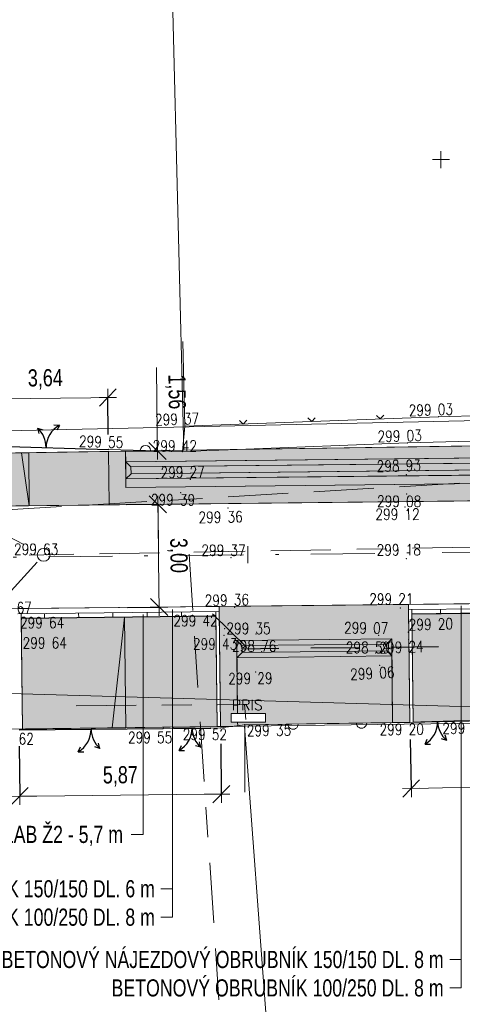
# Model space of a CAD drawing. Header units: metres. Extents: x -456831 to -456516, y -1111244 to -1111169.
# Tile 4 of 19: x -456787 to -456774, y -1111225 to -1111196. Entities that reach past the tile are written whole.
import ezdxf
from ezdxf.enums import TextEntityAlignment as Align

# ---------------------------------------------------------------- set-up
doc = ezdxf.new("R2010")
doc.units = ezdxf.units.M
doc.header["$MEASUREMENT"] = 0
for name, pattern in [('6.1622', [40, 3.5, -3, 7, -3, 3.5, 3.5, -3, 7, -3, 3.5]), ('6.2322', [40, 3.5, -3, 7, -4, 6, -3, 7, -3, 3.5]), ('6.6022', [39, 3.5, -3, 7, -6, -6, 7, -3, 3.5]), ('DGN Style 2', [9.312694, 5.587616, -3.725078]), ('DGN Style 4', [14.909623, 7.450155, -3.725078, 0.009313, -3.725078])]:
    doc.linetypes.add(name, pattern=pattern)
doc.layers.get('0').update_dxf_attribs({"lineweight": 13})
for name, color, linetype, lineweight in [('BARVY_KOMUNIKACE', 254, 'Continuous', 0), ('BARVY_KRAJNICE', 101, 'Continuous', 0), ('BARVY_NASYP', 71, 'Continuous', 0), ('BARVY_OPRAVA STERK', 191, 'Continuous', 0), ('BARVY_OPRAVA_DLAZBA', 51, 'Continuous', 0), ('BARVY_VSAK', 9, 'Continuous', 0), ('HRANICE', 7, 'Continuous', 13), ('Hranice parcel', 9, 'Continuous', 13), ('HRANICE_VSTUP', 4, 'Continuous', 30), ('HRANY NAVRH', 1, 'Continuous', 13), ('HRANY_ZELEN', 96, 'Continuous', 13), ('IS_CEZ_NN_NADZ', 1, 'Continuous', 0), ('IS_CEZ_NN_PODZ', 1, '6.6022', 0), ('IS_SMVAK_KANAL_SPL_TRASA', 32, '6.2322', 0), ('IS_SMVAK_VODA_TRASA', 5, '6.1622', 0), ('KOTY', 1, 'Continuous', 13), ('KRAJNICE', 1, 'Continuous', 13), ('ODV_ZLAB', 1, 'Continuous', 30), ('OSA', 1, 'DGN Style 4', 13), ('POPIS OBRUB', 1, 'Continuous', 13), ('POPIS ZLABU', 1, 'Continuous', 13), ('PRIPOJKY ZLABU', 1, 'DGN Style 2', 30), ('SIT', 5, 'Continuous', 13), ('SITE_ELEKTRIKA', 7, 'Continuous', 13), ('SITE_KANALIZACE', 7, 'Continuous', 13), ('SKLONOVNIK', 1, 'Continuous', 0), ('SKRYTE_BODY', 7, 'Continuous', 0), ('STANIČENÍ', 1, 'Continuous', 13), ('TEREN', 7, 'Continuous', 13), ('VSAKOVACI_RYHA_POTRUBI', 32, 'DGN Style 2', 30), ('VYSKY', 34, 'Continuous', 0)]:
    doc.layers.add(name, color=color, linetype=linetype, lineweight=lineweight)
doc.styles.add('ARIAL', font='arial.ttf')
doc.styles.add('ROMANS', font='romans.shx')
doc.styles.add('Style-Arial', font='arial.ttf')
doc.styles.add('Style-Times New Roman', font='times.ttf')
doc.dimstyles.new('1 500', dxfattribs={"dimtxt": 1, "dimasz": 1, "dimexe": 0, "dimexo": 1, "dimgap": 0.5, "dimtad": 1, "dimzin": 0, "dimtxsty": 'Style-Times New Roman', "dimblk": 'KONCOVA ZNACKA KOTY_1.0', "dimcen": 0, "dimazin": 3, "dimtfac": 1, "dimtdec": 0, "dimtofl": 0, "dimtmove": 0, "dimatfit": 1, "dimldrblk": 'KONCOVA ZNACKA KOTY_1.0', "dimfxl": 0, "dimtolj": 1, "dimtzin": 0, "dimarcsym": 0})

# ---------------------------------------------------------------- blocks, each defined once
blk = doc.blocks.new('SIT')
at = {"color": 0, "linetype": 'ByBlock', "lineweight": -2}
for p, q in [((-1, 0), (1, 0)), ((0, 1), (0, -1))]:
    blk.add_line(p, q, dxfattribs=at)
blk = doc.blocks.new('SAK')
at = {"color": 0, "linetype": 'ByBlock', "lineweight": -2}
blk.add_circle((0, 0), 0.75, dxfattribs=at)
blk = doc.blocks.new('PRIS')
at = {"color": 0, "linetype": 'ByBlock', "lineweight": -2}
for p, q in [((-2, 0.5), (2, 0.5)), ((-2, -0.5), (-2, 0.5)), ((2, 0.5), (2, -0.5)), ((-2, -0.5), (2, -0.5))]:
    blk.add_line(p, q, dxfattribs=at)
at = {"color": 0, "linetype": 'Continuous', "lineweight": -2, "style": 'ROMANS'}
blk.add_text('PRIS', height=1.2, dxfattribs=at).set_placement((-1.927049, 0.899734))
blk = doc.blocks.new('PLOTZDEN')
at = {"color": 0, "linetype": 'ByBlock', "lineweight": -2}
blk.add_arc((0, 0), 0.6, 270, 90, dxfattribs=at)
blk = doc.blocks.new('VJEZD')
at = {"color": 0, "linetype": 'ByBlock', "lineweight": -2}
for p, q in [((1.53, 2.61), (0.89, 2.62)), ((1.53, 2.61), (1.25, 2.04)), ((-1.01, 2.25), (-0.41, 2.06)), ((-1.01, 2.25), (-0.86, 1.63))]:
    blk.add_line(p, q, dxfattribs=at)
for centre, start, end in [((3, 0), 119.4411, 180), ((-3, 0), 0, 48.5493)]:
    blk.add_arc(centre, 3, start, end, dxfattribs=at)
blk = doc.blocks.new('PLOTDRAT')
at = {"color": 0, "linetype": 'ByBlock', "lineweight": -2}
for q in [(0.424264, 0.424264), (0.424264, -0.424264)]:
    blk.add_line((0, 0), q, dxfattribs=at)
blk = doc.blocks.new('KONCOVA ZNACKA KOTY_1.0')
blk.add_line((0, 0), (-1, 0))
at = {"layer": 'KOTY'}
for p, q in [((-0.5, -0.5), (0.5, 0.5)), ((-0.5, 0), (0.5, 0)), ((0, -0.5), (0, 0.5))]:
    blk.add_line(p, q, dxfattribs=at)
blk = doc.blocks.new('*D57')
at = {"layer": 'Defpoints', "color": 0, "linetype": 'Continuous', "lineweight": 30}
for p in [(-456775.91, -1111216.417), (-456768.882, -1111216.26), (-456768.839, -1111218.189)]:
    blk.add_point(p, dxfattribs=at)
at = {"layer": 'KOTY', "color": 0, "linetype": 'ByBlock', "lineweight": -2}
for p, q in [((-456768.871, -1111216.76), (-456768.839, -1111218.189)), ((-456775.899, -1111216.917), (-456775.867, -1111218.346))]:
    blk.add_line(p, q, dxfattribs=at)
at = {"layer": 'KOTY', "linetype": 'Continuous'}
blk.add_line((-456775.367, -1111218.335), (-456769.339, -1111218.2), dxfattribs=at)
at = {"layer": 'KOTY', "linetype": 'Continuous', "xscale": 0.5, "yscale": 0.5, "zscale": 0.5}
for p, rotation in [((-456768.839, -1111218.189), 1.281161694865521), ((-456775.867, -1111218.346), 181.2811616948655)]:
    blk.add_blockref('KONCOVA ZNACKA KOTY_1.0', p, dxfattribs=dict(at, rotation=rotation))
at = {"layer": 'KOTY', "color": 7, "linetype": 'Continuous', "insert": (-456772.365, -1111217.717), "char_height": 0.5, "attachment_point": 5, "rotation": 1.2812, "style": 'ARIAL'}
blk.add_mtext('\\A1;\\H1x;\\W0.75;7,03', dxfattribs=at)
blk = doc.blocks.new('*D59')
at = {"layer": 'Defpoints', "color": 0, "linetype": 'Continuous', "lineweight": 30}
for p in [(-456787.299, -1111216.612), (-456781.425, -1111216.548), (-456781.404, -1111218.511)]:
    blk.add_point(p, dxfattribs=at)
at = {"layer": 'KOTY', "color": 0, "linetype": 'ByBlock', "lineweight": -2}
for p, q in [((-456781.42, -1111217.048), (-456781.404, -1111218.511)), ((-456787.294, -1111217.112), (-456787.278, -1111218.575))]:
    blk.add_line(p, q, dxfattribs=at)
at = {"layer": 'KOTY', "linetype": 'Continuous'}
blk.add_line((-456786.778, -1111218.57), (-456781.904, -1111218.516), dxfattribs=at)
at = {"layer": 'KOTY', "linetype": 'Continuous', "xscale": 0.5, "yscale": 0.5, "zscale": 0.5}
for p, rotation in [((-456787.278, -1111218.575), 180.6292936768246), ((-456781.404, -1111218.511), 0.6292936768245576)]:
    blk.add_blockref('KONCOVA ZNACKA KOTY_1.0', p, dxfattribs=dict(at, rotation=rotation))
at = {"layer": 'KOTY', "color": 7, "linetype": 'Continuous', "insert": (-456784.347, -1111217.992), "char_height": 0.5, "attachment_point": 5, "rotation": 0.6293, "style": 'ARIAL'}
blk.add_mtext('\\A1;\\H1x;\\W0.75;5,87', dxfattribs=at)
blk = doc.blocks.new('*D61')
at = {"layer": 'Defpoints', "color": 0, "linetype": 'Continuous', "lineweight": 30}
for p in [(-456784.676, -1111210.071), (-456783.217, -1111213.055), (-456784.643, -1111213.071)]:
    blk.add_point(p, dxfattribs=at)
at = {"layer": 'KOTY', "color": 0, "linetype": 'ByBlock', "lineweight": -2}
for p, q in [((-456784.176, -1111210.065), (-456783.25, -1111210.055)), ((-456784.143, -1111213.065), (-456783.217, -1111213.055))]:
    blk.add_line(p, q, dxfattribs=at)
at = {"layer": 'KOTY', "linetype": 'Continuous'}
blk.add_line((-456783.245, -1111210.555), (-456783.223, -1111212.555), dxfattribs=at)
at = {"layer": 'KOTY', "linetype": 'Continuous', "xscale": 0.5, "yscale": 0.5, "zscale": 0.5}
for p, rotation in [((-456783.25, -1111210.055), 90.6292936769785), ((-456783.217, -1111213.055), 270.6292936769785)]:
    blk.add_blockref('KONCOVA ZNACKA KOTY_1.0', p, dxfattribs=dict(at, rotation=rotation))
at = {"layer": 'KOTY', "color": 7, "linetype": 'Continuous', "insert": (-456782.683, -1111211.549), "char_height": 0.5, "attachment_point": 5, "rotation": 270.6293, "style": 'ARIAL'}
blk.add_mtext('\\A1;\\H1x;\\W0.75;3,00', dxfattribs=at)
blk = doc.blocks.new('*D63')
at = {"layer": 'Defpoints', "color": 0, "linetype": 'Continuous', "lineweight": 30}
for p in [(-456788.346, -1111206.98), (-456788.329, -1111208.554), (-456784.693, -1111208.514)]:
    blk.add_point(p, dxfattribs=at)
at = {"layer": 'KOTY', "color": 0, "linetype": 'ByBlock', "lineweight": -2}
for p, q in [((-456788.334, -1111208.054), (-456788.346, -1111206.98)), ((-456784.699, -1111208.015), (-456784.711, -1111206.94))]:
    blk.add_line(p, q, dxfattribs=at)
at = {"layer": 'KOTY', "linetype": 'Continuous'}
blk.add_line((-456785.211, -1111206.945), (-456787.846, -1111206.974), dxfattribs=at)
at = {"layer": 'KOTY', "linetype": 'Continuous', "xscale": 0.5, "yscale": 0.5, "zscale": 0.5}
for p, rotation in [((-456788.346, -1111206.98), 180.6292936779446), ((-456784.711, -1111206.94), 0.6292936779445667)]:
    blk.add_blockref('KONCOVA ZNACKA KOTY_1.0', p, dxfattribs=dict(at, rotation=rotation))
at = {"layer": 'KOTY', "color": 7, "linetype": 'Continuous', "insert": (-456786.534, -1111206.409), "char_height": 0.5, "attachment_point": 5, "rotation": 0.6293, "style": 'ARIAL'}
blk.add_mtext('\\A1;\\H1x;\\W0.75;3,64', dxfattribs=at)
blk = doc.blocks.new('*D67')
at = {"layer": 'Defpoints', "color": 0, "linetype": 'Continuous', "lineweight": 30}
for p in [(-456784.693, -1111208.514), (-456784.676, -1111210.071), (-456783.25, -1111210.055)]:
    blk.add_point(p, dxfattribs=at)
at = {"layer": 'KOTY', "linetype": 'Continuous'}
for p, q in [((-456783.273, -1111207.999), (-456783.294, -1111206.06)), ((-456783.245, -1111210.555), (-456783.239, -1111211.055))]:
    blk.add_line(p, q, dxfattribs=at)
at = {"layer": 'KOTY', "color": 0, "linetype": 'ByBlock', "lineweight": -2}
for p, q in [((-456784.193, -1111208.509), (-456783.267, -1111208.499)), ((-456784.176, -1111210.065), (-456783.25, -1111210.055))]:
    blk.add_line(p, q, dxfattribs=at)
at = {"layer": 'KOTY', "linetype": 'Continuous', "xscale": 0.5, "yscale": 0.5, "zscale": 0.5}
for p, rotation in [((-456783.267, -1111208.499), 270.6292936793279), ((-456783.25, -1111210.055), 90.62929367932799)]:
    blk.add_blockref('KONCOVA ZNACKA KOTY_1.0', p, dxfattribs=dict(at, rotation=rotation))
at = {"layer": 'KOTY', "color": 7, "linetype": 'Continuous', "insert": (-456782.736, -1111206.774), "char_height": 0.5, "attachment_point": 5, "rotation": 270.6293, "style": 'ARIAL'}
blk.add_mtext('\\A1;\\H1x;\\W0.75;1,56', dxfattribs=at)

msp = doc.modelspace()

# ---------------------------------------------------------------- hatches: boundary and pattern name
at = {"layer": 'BARVY_KRAJNICE', "ltscale": 0.25}
for points in [[(-456765.654, -1111209.112), (-456765.66, -1111208.612), (-456784.19, -1111208.815), (-456784.193, -1111208.507), (-456783.332, -1111208.493), (-456782.538, -1111208.517), (-456780.941, -1111208.456), (-456764.097, -1111208.195), (-456764.719, -1111208.852), (-456765.082, -1111208.508)], [(-456784.676, -1111210.071), (-456784.693, -1111208.514), (-456784.193, -1111208.507), (-456784.19, -1111208.815), (-456784.184, -1111209.315), (-456784.182, -1111209.565), (-456765.894, -1111209.364), (-456765.654, -1111209.112), (-456765.082, -1111208.508), (-456764.719, -1111208.852), (-456765.533, -1111209.711), (-456765.531, -1111209.861)], [(-456784.038, -1111208.964), (-456784.19, -1111208.815), (-456765.66, -1111208.612), (-456765.808, -1111208.763)], [(-456784.184, -1111209.315), (-456784.19, -1111208.815), (-456784.038, -1111208.964), (-456784.036, -1111209.164)], [(-456784.184, -1111209.315), (-456784.036, -1111209.164), (-456765.806, -1111208.963), (-456765.654, -1111209.112)], [(-456784.036, -1111209.164), (-456784.038, -1111208.964), (-456765.808, -1111208.763), (-456765.806, -1111208.963)]]:
    msp.add_hatch(color=256, dxfattribs=at).paths.add_polyline_path(points)
at = {"layer": 'BARVY_KRAJNICE', "ltscale": 0.25, "extrusion": (0, 0, -1)}
for points in [[(456781.425, -1111216.539), (456781.066, -1111216.534), (456780.926, -1111216.516), (456780.927, -1111216.407), (456781.114, -1111216.407), (456781.114, -1111216.157), (456780.93, -1111216.157), (456780.947, -1111214.53), (456780.953, -1111214.03), (456776.437, -1111213.981), (456776.431, -1111214.481), (456776.41, -1111216.424), (456775.91, -1111216.417), (456775.946, -1111213.125), (456775.948, -1111212.975), (456781.464, -1111213.036), (456781.462, -1111213.186)], [(456780.926, -1111216.516), (456780.719, -1111216.489), (456778.314, -1111216.453), (456776.41, -1111216.424), (456776.431, -1111214.481), (456780.947, -1111214.53), (456780.93, -1111216.157), (456780.114, -1111216.157), (456780.114, -1111216.407), (456780.927, -1111216.407)]]:
    msp.add_hatch(color=256, dxfattribs=at).paths.add_polyline_path(points)
at = {"layer": 'BARVY_NASYP', "ltscale": 0.25}
msp.add_hatch(color=256, dxfattribs=at).paths.add_polyline_path([(-456784.182, -1111209.565), (-456784.184, -1111209.315), (-456765.654, -1111209.112), (-456765.894, -1111209.364)])
at = {"layer": 'BARVY_OPRAVA STERK', "ltscale": 0.25}
msp.add_hatch(color=256, dxfattribs=at).paths.add_polyline_path([(-456788.312, -1111210.111), (-456788.329, -1111208.572), (-456784.693, -1111208.514), (-456784.676, -1111210.071)])
at = {"layer": 'BARVY_OPRAVA_DLAZBA', "ltscale": 0.25, "extrusion": (0, 0, -1)}
msp.add_hatch(color=256, dxfattribs=at).paths.add_polyline_path([(456787.199, -1111216.611), (456781.525, -1111216.54), (456781.525, -1111216.54), (456781.561, -1111213.322), (456787.235, -1111213.384)])
at = {"layer": 'BARVY_OPRAVA_DLAZBA', "ltscale": 0.25}
msp.add_hatch(color=256, dxfattribs=at).paths.add_polyline_path([(-456775.81, -1111216.415), (-456775.845, -1111213.259), (-456769.016, -1111213.184), (-456768.982, -1111216.276)])
at = {"layer": 'BARVY_VSAK', "ltscale": 0.25}
for points in [[(-456780.801, -1111214.178), (-456780.953, -1111214.03), (-456776.437, -1111213.981), (-456776.585, -1111214.132)], [(-456780.947, -1111214.53), (-456780.953, -1111214.03), (-456780.801, -1111214.178), (-456780.799, -1111214.378)], [(-456780.799, -1111214.378), (-456780.801, -1111214.178), (-456776.585, -1111214.132), (-456776.583, -1111214.332)], [(-456776.431, -1111214.481), (-456776.583, -1111214.332), (-456776.585, -1111214.132), (-456776.437, -1111213.981)], [(-456780.947, -1111214.53), (-456780.799, -1111214.378), (-456776.583, -1111214.332), (-456776.431, -1111214.481)]]:
    msp.add_hatch(color=256, dxfattribs=at).paths.add_polyline_path(points)
at = {"layer": 'SKLONOVNIK', "ltscale": 0.25}
for points in [[(-456787.002, -1111210.096), (-456787.232, -1111208.554), (-456787.019, -1111208.551)], [(-456784.584, -1111216.578), (-456784.223, -1111213.351), (-456784.187, -1111216.573)]]:
    msp.add_hatch(color=256, dxfattribs=at).paths.add_polyline_path(points)

# ---------------------------------------------------------------- linework, layer by layer
at = {"layer": 'BARVY_KOMUNIKACE', "ltscale": 0.25, "flags": 128}
for points in [[(-456668.942, -1111208.542, 0.024809), (-456693.634, -1111212.07), (-456702.229, -1111213.737, -0.098325), (-456713.331, -1111213.687), (-456725.395, -1111211.236, 0.052921), (-456742.522, -1111209.608), (-456749.852, -1111209.688), (-456765.531, -1111209.861), (-456784.676, -1111210.071), (-456788.312, -1111210.111), (-456818.051, -1111210.437, -0.236038), (-456830.115, -1111204.571)], [(-456830.115, -1111213.556, 0.001344), (-456824.73, -1111213.511), (-456814.395, -1111213.397), (-456798.647, -1111213.224), (-456787.338, -1111213.1), (-456781.464, -1111213.036), (-456775.948, -1111212.975), (-456768.919, -1111212.898), (-456742.489, -1111212.608, -0.052921), (-456725.993, -1111214.175), (-456713.928, -1111216.627, 0.098325), (-456701.658, -1111216.682), (-456696.471, -1111215.677), (-456693.063, -1111215.016, -0.024809), (-456668.666, -1111211.529)]]:
    msp.add_lwpolyline(points, format="xyb", dxfattribs=at)
at = {"layer": 'BARVY_KRAJNICE', "ltscale": 0.25, "flags": 128}
for points in [[(-456783.332, -1111208.493), (-456784.193, -1111208.507), (-456784.19, -1111208.815), (-456765.66, -1111208.612), (-456765.654, -1111209.112), (-456765.082, -1111208.508), (-456764.719, -1111208.852), (-456764.097, -1111208.195), (-456780.941, -1111208.456), (-456782.538, -1111208.517)], [(-456784.19, -1111208.815), (-456784.193, -1111208.507), (-456784.693, -1111208.514), (-456784.676, -1111210.071), (-456765.531, -1111209.861), (-456765.533, -1111209.711), (-456764.719, -1111208.852), (-456765.082, -1111208.508), (-456765.654, -1111209.112), (-456765.894, -1111209.364), (-456784.182, -1111209.565), (-456784.184, -1111209.315)], [(-456765.66, -1111208.612), (-456784.19, -1111208.815), (-456784.038, -1111208.964), (-456765.808, -1111208.763)], [(-456784.184, -1111209.315), (-456784.036, -1111209.164), (-456784.038, -1111208.964), (-456784.19, -1111208.815)], [(-456765.806, -1111208.963), (-456784.036, -1111209.164), (-456784.184, -1111209.315), (-456765.654, -1111209.112)], [(-456765.808, -1111208.763), (-456784.038, -1111208.964), (-456784.036, -1111209.164), (-456765.806, -1111208.963)], [(-456780.953, -1111214.03), (-456776.437, -1111213.981), (-456776.431, -1111214.481), (-456776.41, -1111216.424), (-456775.91, -1111216.417), (-456775.946, -1111213.125), (-456775.948, -1111212.975), (-456781.464, -1111213.036), (-456781.462, -1111213.186), (-456781.425, -1111216.539), (-456781.066, -1111216.534), (-456780.926, -1111216.516), (-456780.927, -1111216.407), (-456781.114, -1111216.407), (-456781.114, -1111216.157), (-456780.93, -1111216.157), (-456780.947, -1111214.53)], [(-456780.93, -1111216.157), (-456780.114, -1111216.157), (-456780.114, -1111216.407), (-456780.927, -1111216.407), (-456780.926, -1111216.516), (-456780.719, -1111216.489), (-456778.314, -1111216.453), (-456776.41, -1111216.424), (-456776.431, -1111214.481), (-456780.947, -1111214.53)]]:
    msp.add_lwpolyline(points, close=True, dxfattribs=at)
at = {"layer": 'BARVY_NASYP', "ltscale": 0.25, "flags": 128}
msp.add_lwpolyline([(-456765.894, -1111209.364), (-456765.654, -1111209.112), (-456784.184, -1111209.315), (-456784.182, -1111209.565)], close=True, dxfattribs=at)
at = {"layer": 'BARVY_OPRAVA STERK', "ltscale": 0.25, "flags": 128}
msp.add_lwpolyline([(-456784.676, -1111210.071), (-456784.693, -1111208.514), (-456788.329, -1111208.572), (-456788.312, -1111210.111)], close=True, dxfattribs=at)
at = {"layer": 'BARVY_OPRAVA_DLAZBA', "ltscale": 0.25, "flags": 128}
for points in [[(-456781.525, -1111216.54), (-456781.525, -1111216.54), (-456781.561, -1111213.322), (-456787.235, -1111213.384), (-456787.199, -1111216.611)], [(-456769.016, -1111213.184), (-456775.845, -1111213.259), (-456775.81, -1111216.415), (-456768.982, -1111216.276)]]:
    msp.add_lwpolyline(points, close=True, dxfattribs=at)
at = {"layer": 'BARVY_VSAK', "ltscale": 0.25, "flags": 128}
for points in [[(-456776.437, -1111213.981), (-456780.953, -1111214.03), (-456780.801, -1111214.178), (-456776.585, -1111214.132)], [(-456780.801, -1111214.178), (-456780.953, -1111214.03), (-456780.947, -1111214.53), (-456780.799, -1111214.378)], [(-456776.585, -1111214.132), (-456780.801, -1111214.178), (-456780.799, -1111214.378), (-456776.583, -1111214.332)], [(-456776.431, -1111214.481), (-456776.437, -1111213.981), (-456776.585, -1111214.132), (-456776.583, -1111214.332)], [(-456776.583, -1111214.332), (-456780.799, -1111214.378), (-456780.947, -1111214.53), (-456776.431, -1111214.481)]]:
    msp.add_lwpolyline(points, close=True, dxfattribs=at)
at = {"layer": 'HRANICE', "ltscale": 0.25}
for p, q in [((-456782.464, -1111207.775), (-456782.524, -1111205.301)), ((-456775.069, -1111207.503), (-456767.594, -1111207.288)), ((-456782.464, -1111207.775), (-456775.069, -1111207.503)), ((-456782.538, -1111208.517), (-456782.464, -1111207.775)), ((-456784.694, -1111208.452), (-456782.538, -1111208.517)), ((-456781.425, -1111216.581), (-456780.719, -1111216.489)), ((-456780.719, -1111216.489), (-456775.91, -1111216.417)), ((-456780.719, -1111216.489), (-456780.713, -1111218.457)), ((-456775.91, -1111216.417), (-456775.586, -1111216.404)), ((-456774.618, -1111216.375), (-456774.105, -1111216.367)), ((-456783.098, -1111216.594), (-456782.799, -1111216.585)), ((-456781.712, -1111216.582), (-456781.425, -1111216.581))]:
    msp.add_line(p, q, dxfattribs=at)
at = {"layer": 'Hranice parcel', "ltscale": 0.25}
for p, q in [((-456782.5, -1111208.48), (-456783.433, -1111170.564)), ((-456746.94, -1111207.93), (-456782.5, -1111208.48)), ((-456830.115, -1111214.352), (-456762.71, -1111216.29)), ((-456762.71, -1111216.29), (-456780.73, -1111216.53)), ((-456780.73, -1111216.53), (-456800.72, -1111216.78)), ((-456778.797, -1111242.314), (-456780.73, -1111216.53))]:
    msp.add_line(p, q, dxfattribs=at)
at = {"layer": 'Hranice parcel', "ltscale": 0.25, "flags": 128}
msp.add_lwpolyline([(-456830.115, -1111199.799), (-456827.11, -1111205.77), (-456816.84, -1111209.02), (-456782.5, -1111208.48)], dxfattribs=at)
at = {"layer": 'HRANICE_VSTUP', "ltscale": 0.25}
for p, q in [((-456788.331, -1111208.346), (-456784.694, -1111208.452)), ((-456775.586, -1111216.404), (-456774.618, -1111216.375)), ((-456787.299, -1111216.638), (-456783.098, -1111216.594)), ((-456782.799, -1111216.585), (-456781.712, -1111216.582))]:
    msp.add_line(p, q, dxfattribs=at)
at = {"layer": 'HRANY NAVRH', "ltscale": 0.25}
for p, q in [((-456788.329, -1111208.572), (-456784.693, -1111208.514)), ((-456784.693, -1111208.514), (-456784.676, -1111210.071)), ((-456742.522, -1111209.608), (-456818.051, -1111210.437)), ((-456742.489, -1111212.608), (-456824.73, -1111213.511)), ((-456781.425, -1111216.539), (-456781.464, -1111213.036)), ((-456775.91, -1111216.417), (-456775.948, -1111212.975)), ((-456768.917, -1111213.048), (-456775.946, -1111213.125)), ((-456781.462, -1111213.186), (-456787.336, -1111213.25)), ((-456787.199, -1111216.611), (-456787.236, -1111213.249)), ((-456781.525, -1111216.54), (-456781.562, -1111213.187)), ((-456775.81, -1111216.415), (-456775.846, -1111213.124)), ((-456775.91, -1111216.417), (-456768.882, -1111216.274)), ((-456787.299, -1111216.612), (-456781.425, -1111216.539))]:
    msp.add_line(p, q, dxfattribs=at)
at = {"layer": 'HRANY_ZELEN', "ltscale": 0.25}
for p, q in [((-456780.941, -1111208.456), (-456782.538, -1111208.517)), ((-456764.097, -1111208.195), (-456780.941, -1111208.456)), ((-456783.332, -1111208.493), (-456784.193, -1111208.507)), ((-456782.538, -1111208.517), (-456783.332, -1111208.493)), ((-456780.114, -1111216.157), (-456780.93, -1111216.157)), ((-456780.114, -1111216.407), (-456780.114, -1111216.157)), ((-456780.926, -1111216.516), (-456780.927, -1111216.407)), ((-456780.927, -1111216.407), (-456780.114, -1111216.407)), ((-456780.719, -1111216.489), (-456780.926, -1111216.516)), ((-456778.314, -1111216.453), (-456780.719, -1111216.489)), ((-456776.41, -1111216.424), (-456778.314, -1111216.453))]:
    msp.add_line(p, q, dxfattribs=at)
at = {"layer": 'IS_CEZ_NN_NADZ', "ltscale": 0.25}
msp.add_lwpolyline([(-456802.401, -1111208.236), (-456765.414, -1111207.429)], dxfattribs=at)
at = {"layer": 'IS_CEZ_NN_PODZ', "ltscale": 0.25}
msp.add_lwpolyline([(-456801.09, -1111216.37), (-456792.01, -1111215.98), (-456780.731, -1111215.897), (-456780.69, -1111216.335)], dxfattribs=at)
at = {"layer": 'IS_SMVAK_KANAL_SPL_TRASA', "ltscale": 0.25}
for p, q in [((-456812.213, -1111198.18), (-456786.581, -1111211.53)), ((-456786.581, -1111211.53), (-456736.835, -1111210.641)), ((-456830.115, -1111212.778), (-456786.581, -1111211.53))]:
    msp.add_line(p, q, dxfattribs=at)
for points in [[(-456790.475, -1111214.362), (-456789.04, -1111214.24), (-456786.581, -1111211.53), (-456786.581, -1111211.53)], [(-456781.662, -1111238.474), (-456780.575, -1111237.978), (-456782.344, -1111211.513)]]:
    msp.add_lwpolyline(points, dxfattribs=at)
at = {"layer": 'IS_SMVAK_VODA_TRASA', "ltscale": 0.25}
msp.add_lwpolyline([(-456763.052, -1111208.842), (-456763.73, -1111208.81), (-456789.907, -1111210.35), (-456797.28, -1111210.45), (-456804.61, -1111210.53)], dxfattribs=at)
at = {"layer": 'KRAJNICE', "ltscale": 0.25}
for p, q in [((-456784.193, -1111208.507), (-456784.693, -1111208.514)), ((-456784.193, -1111208.507), (-456784.182, -1111209.565)), ((-456765.66, -1111208.612), (-456784.19, -1111208.815)), ((-456765.654, -1111209.112), (-456784.184, -1111209.315)), ((-456765.894, -1111209.364), (-456784.182, -1111209.565)), ((-456776.437, -1111213.981), (-456780.953, -1111214.03)), ((-456780.93, -1111216.157), (-456780.953, -1111214.03)), ((-456776.41, -1111216.424), (-456776.437, -1111213.981)), ((-456776.431, -1111214.481), (-456780.947, -1111214.53)), ((-456780.93, -1111216.157), (-456781.114, -1111216.157)), ((-456781.114, -1111216.157), (-456781.114, -1111216.407)), ((-456781.114, -1111216.407), (-456780.927, -1111216.407)), ((-456780.926, -1111216.516), (-456780.927, -1111216.407)), ((-456776.41, -1111216.424), (-456775.91, -1111216.417)), ((-456781.066, -1111216.534), (-456781.425, -1111216.539)), ((-456780.926, -1111216.516), (-456781.066, -1111216.534))]:
    msp.add_line(p, q, dxfattribs=at)
at = {"layer": 'KRAJNICE', "lineweight": 0, "ltscale": 0.25}
for p, q in [((-456784.038, -1111208.964), (-456784.19, -1111208.815)), ((-456765.808, -1111208.763), (-456784.038, -1111208.964)), ((-456784.038, -1111208.964), (-456784.036, -1111209.164)), ((-456765.806, -1111208.963), (-456784.036, -1111209.164)), ((-456784.036, -1111209.164), (-456784.184, -1111209.315)), ((-456780.953, -1111214.03), (-456780.801, -1111214.178)), ((-456776.585, -1111214.132), (-456780.801, -1111214.178)), ((-456780.799, -1111214.378), (-456780.801, -1111214.178)), ((-456776.437, -1111213.981), (-456776.585, -1111214.132)), ((-456776.583, -1111214.332), (-456776.585, -1111214.132)), ((-456780.947, -1111214.53), (-456780.799, -1111214.378)), ((-456776.583, -1111214.332), (-456780.799, -1111214.378)), ((-456776.583, -1111214.332), (-456776.431, -1111214.481))]:
    msp.add_line(p, q, dxfattribs=at)
at = {"layer": 'ODV_ZLAB', "ltscale": 0.25}
for p, q in [((-456781.561, -1111213.322), (-456787.235, -1111213.384)), ((-456769.016, -1111213.184), (-456775.845, -1111213.259))]:
    msp.add_line(p, q, dxfattribs=at)
at = {"layer": 'ODV_ZLAB', "lineweight": 0, "ltscale": 0.25}
for p, q in [((-456786.561, -1111213.377), (-456786.562, -1111213.242)), ((-456785.561, -1111213.366), (-456785.562, -1111213.231)), ((-456784.561, -1111213.355), (-456784.562, -1111213.22)), ((-456783.561, -1111213.344), (-456783.562, -1111213.209)), ((-456782.561, -1111213.333), (-456782.562, -1111213.198)), ((-456775.016, -1111213.25), (-456775.017, -1111213.115))]:
    msp.add_line(p, q, dxfattribs=at)
at = {"layer": 'OSA', "ltscale": 0.25}
msp.add_line((-456742.506, -1111211.108), (-456824.747, -1111212.011), dxfattribs=at)
at = {"layer": 'POPIS OBRUB'}
for p, q in [((-456774.413, -1111224.165), (-456774.413, -1111213.022)), ((-456782.83, -1111222.101), (-456782.83, -1111213.125)), ((-456783.162, -1111221.272), (-456782.83, -1111221.272)), ((-456783.162, -1111222.101), (-456782.83, -1111222.101)), ((-456774.745, -1111223.335), (-456774.413, -1111223.335)), ((-456774.745, -1111224.165), (-456774.413, -1111224.165))]:
    msp.add_line(p, q, dxfattribs=at)
at = {"layer": 'POPIS ZLABU', "ltscale": 0.25}
for q in [(-456783.679, -1111213.275), (-456784.036, -1111219.686)]:
    msp.add_line((-456783.679, -1111219.686), q, dxfattribs=at)
at = {"layer": 'PRIPOJKY ZLABU', "ltscale": 0.25}
msp.add_line((-456781.662, -1111213.255), (-456780.618, -1111214.276), dxfattribs=at)
at = {"layer": 'SKLONOVNIK', "ltscale": 0.25, "flags": 128}
for points in [[(-456787.002, -1111210.096), (-456787.019, -1111208.551), (-456787.232, -1111208.554)], [(-456784.223, -1111213.351), (-456784.584, -1111216.578), (-456784.187, -1111216.573)]]:
    msp.add_lwpolyline(points, close=True, dxfattribs=at)
at = {"layer": 'SKRYTE_BODY', "ltscale": 0.25}
for p in [(-456775.069, -1111207.503), (-456782.464, -1111207.775), (-456784.694, -1111208.452), (-456775.979, -1111208.266), (-456775.979, -1111208.266), (-456782.538, -1111208.517), (-456782.538, -1111208.517), (-456782.538, -1111208.517), (-456782.538, -1111208.517), (-456776.005, -1111209.189), (-456776.005, -1111209.189), (-456782.304, -1111209.325), (-456782.304, -1111209.325), (-456782.304, -1111209.325), (-456782.584, -1111209.714), (-456782.584, -1111209.714), (-456782.584, -1111209.714), (-456775.998, -1111209.757), (-456781.21, -1111210.162), (-456776.048, -1111210.13), (-456781.12, -1111211.61), (-456776.008, -1111211.644), (-456781.018, -1111213.057), (-456781.018, -1111213.057), (-456776.187, -1111213.08), (-456776.187, -1111213.08), (-456781.321, -1111213.878), (-456781.321, -1111213.878), (-456781.321, -1111213.878), (-456781.301, -1111213.686), (-456781.301, -1111213.686), (-456781.301, -1111213.686), (-456780.392, -1111213.84), (-456776.818, -1111213.878), (-456775.956, -1111213.779), (-456775.956, -1111213.779), (-456775.956, -1111213.789), (-456775.956, -1111213.789), (-456775.944, -1111214.003), (-456775.944, -1111214.003), (-456775.944, -1111214.003), (-456776.789, -1111214.749), (-456776.789, -1111214.749), (-456780.405, -1111214.949), (-456780.719, -1111216.489), (-456775.91, -1111216.417), (-456775.91, -1111216.417), (-456775.586, -1111216.404), (-456774.618, -1111216.375), (-456783.098, -1111216.594), (-456782.799, -1111216.585), (-456781.712, -1111216.582), (-456781.425, -1111216.581), (-456781.425, -1111216.581)]:
    msp.add_point(p, dxfattribs=at)
at = {"layer": 'STANIČENÍ', "flags": 128}
msp.add_lwpolyline([(-456780.628, -1111211.776), (-456780.633, -1111211.276)], dxfattribs=at)
at = {"layer": 'TEREN', "ltscale": 0.25}
for p, q in [((-456768.759, -1111208.05), (-456775.979, -1111208.266)), ((-456782.538, -1111208.517), (-456780.941, -1111208.456)), ((-456780.941, -1111208.456), (-456775.979, -1111208.266))]:
    msp.add_line(p, q, dxfattribs=at)
for p in [(-456780.225, -1111214.353), (-456776.903, -1111214.397)]:
    msp.add_point(p, dxfattribs=at)
at = {"layer": 'VSAKOVACI_RYHA_POTRUBI', "ltscale": 0.25}
msp.add_line((-456742.475, -1111213.858), (-456780.8, -1111214.278), dxfattribs=at)

# ---------------------------------------------------------------- block references
at = {"layer": 'HRANICE', "ltscale": 0.25, "xscale": 0.25, "yscale": 0.25, "zscale": 0.25}
for name, p, rotation in [('PLOTDRAT', (-456778.767, -1111207.639), 92.10648137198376), ('PLOTDRAT', (-456776.768, -1111207.565), 92.10648137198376), ('PLOTDRAT', (-456780.765, -1111207.713), 92.10648137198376), ('PLOTZDEN', (-456783.616, -1111208.485), 88.27314567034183), ('PLOTZDEN', (-456779.314, -1111216.468), 270.8577641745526), ('PLOTZDEN', (-456777.315, -1111216.438), 270.8577641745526)]:
    msp.add_blockref(name, p, dxfattribs=dict(at, rotation=rotation))
at = {"layer": 'HRANICE_VSTUP', "ltscale": 0.25, "xscale": 0.25, "yscale": 0.25, "zscale": 0.25}
for p, rotation in [((-456786.513, -1111208.399), 359.2850018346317), ((-456775.102, -1111216.39), 181.7159925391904), ((-456785.199, -1111216.616), 180.6000766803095), ((-456782.255, -1111216.583), 180.1581296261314)]:
    msp.add_blockref('VJEZD', p, dxfattribs=dict(at, rotation=rotation))
at = {"layer": 'SIT', "ltscale": 0.25, "xscale": 0.25, "yscale": 0.25, "zscale": 0.25}
msp.add_blockref('SIT', (-456775, -1111200), dxfattribs=at)
at = {"layer": 'SITE_ELEKTRIKA', "ltscale": 0.25, "xscale": 0.25, "yscale": 0.25, "zscale": 0.25}
msp.add_blockref('PRIS', (-456780.614, -1111216.282), dxfattribs=at)
at = {"layer": 'SITE_KANALIZACE', "ltscale": 0.25, "xscale": 0.25, "yscale": 0.25, "zscale": 0.25}
msp.add_blockref('SAK', (-456786.581, -1111211.53), dxfattribs=at)

# ---------------------------------------------------------------- texts
at = {"layer": 'POPIS OBRUB', "style": 'Style-Arial', "width": 0.74}
for s, p in [('BETONOVÝ NÁJEZDOVÝ OBRUBNÍK 150/150 DL. 6 m', (-456783.34, -1111221.272)), ('BETONOVÝ OBRUBNÍK 100/250 DL. 8 m', (-456783.34, -1111222.101)), ('BETONOVÝ NÁJEZDOVÝ OBRUBNÍK 150/150 DL. 8 m', (-456774.923, -1111223.335)), ('BETONOVÝ OBRUBNÍK 100/250 DL. 8 m', (-456774.923, -1111224.165))]:
    msp.add_text(s, height=0.5, rotation=0, dxfattribs=at).set_placement(p, align=Align.MIDDLE_RIGHT)
at = {"layer": 'POPIS ZLABU', "style": 'Style-Arial', "width": 0.74}
msp.add_text('LINIOVÝ ODVODŇOVACÍ ŽLAB Ž2 - 5,7 m', height=0.5, rotation=0, dxfattribs=at).set_placement((-456784.268, -1111219.686), align=Align.MIDDLE_RIGHT)
at = {"layer": 'VYSKY', "style": 'ROMANS', "width": 0.8}
for s, rotation, p in [('299 03 ', 1.877, (-456775.201, -1111207.457)), ('299 37 ', 2.1065, (-456782.596, -1111207.73)), ('299 03 ', 1.7136, (-456776.11, -1111208.22)), ('299 55 ', 358.3019, (-456784.822, -1111208.398)), ('299 27 ', 1.2369, (-456782.435, -1111209.278)), ('298 93 ', 1.2829, (-456776.137, -1111209.092)), ('299 39 ', 359.6259, (-456782.723, -1111210.088)), ('299 08 ', 359.7128, (-456776.13, -1111210.131)), ('299 12 ', 0.3819, (-456776.175, -1111210.506)), ('299 36 ', 1.0589, (-456781.332, -1111210.589)), ('299 37 ', 359.9325, (-456781.25, -1111211.56)), ('299 18 ', 0.6084, (-456776.139, -1111211.545)), ('299 36 ', 1.1581, (-456781.149, -1111213.01)), ('299 21 ', 0.2843, (-456776.355, -1111212.981)), ('299 67 ', 1.9331, (-456787.476, -1111213.247)), ('299 64 ', 0.2293, (-456786.538, -1111213.671)), ('299 07 ', 359.3908, (-456777.091, -1111213.827)), ('299 20 ', 1.6073, (-456775.202, -1111213.714)), ('299 64 ', 0.1341, (-456786.461, -1111214.262)), ('299 24 ', 1.9048, (-456776.055, -1111214.382)), ('299 29 ', 0.8578, (-456780.465, -1111215.295)), ('299 06 ', 3.1658, (-456776.903, -1111215.142)), ('299 35 ', 0.8578, (-456779.922, -1111216.81)), ('299 20 ', 0.8578, (-456776.053, -1111216.781)), ('299 14 ', 0.9339, (-456774.223, -1111216.744)), ('299 62 ', 0.6916, (-456787.424, -1111217.065))]:
    msp.add_text(s, height=0.325, rotation=rotation, dxfattribs=at).set_placement(p, align=Align.CENTER)
for s, p in [('299 42 ', (-456782.668, -1111208.517)), ('299 63 ', (-456786.711, -1111211.53)), ('299 42 ', (-456782.067, -1111213.615)), ('299 35 ', (-456780.522, -1111213.84)), ('299 43 ', (-456781.496, -1111214.293)), ('298 76 ', (-456780.355, -1111214.353)), ('298 59 ', (-456777.039, -1111214.397)), ('299 55 ', (-456783.389, -1111217.022)), ('299 52 ', (-456781.792, -1111216.929))]:
    msp.add_text(s, height=0.325, dxfattribs=at).set_placement(p, align=Align.CENTER)

# ---------------------------------------------------------------- dimensions: what is measured, and where the dimension line sits
at = {"layer": 'KOTY', "linetype": 'Continuous'}
for base, p1, p2, angle, picture, middle in [((-456788.346, -1111206.98), (-456784.693, -1111208.514), (-456788.329, -1111208.554), 180.6293, '*D63', (-456786.534, -1111206.409)), ((-456783.217, -1111213.055), (-456784.676, -1111210.071), (-456784.643, -1111213.071), 270.6293, '*D61', (-456782.683, -1111211.549)), ((-456768.839, -1111218.189), (-456775.91, -1111216.417), (-456768.882, -1111216.26), 1.2812, '*D57', (-456772.365, -1111217.717)), ((-456781.404, -1111218.511), (-456787.299, -1111216.612), (-456781.425, -1111216.548), 0.6293, '*D59', (-456784.347, -1111217.992))]:
    dim = msp.add_linear_dim(base=base, p1=p1, p2=p2, angle=angle, text='\\H1x;\\W0.75;<>', dimstyle='1 500', override={"dimscale": 0, "dimtxt": 0.5, "dimasz": 0.5, "dimexo": 0.5, "dimgap": 0.25, "dimtxsty": 'ARIAL', "dimclrd": 256, "dimclrt": 7, "dimtdec": 2, "dimlwd": 65535}, dxfattribs=at)
    dim.commit()
    dim.dimension.update_dxf_attribs({"geometry": picture, "text_midpoint": middle})
dim = msp.add_linear_dim(base=(-456783.25, -1111210.055), p1=(-456784.693, -1111208.514), p2=(-456784.676, -1111210.071), angle=270.6293, text='\\H1x;\\W0.75;<>', dimstyle='1 500', override={"dimscale": 0, "dimtxt": 0.5, "dimasz": 0.5, "dimexo": 0.5, "dimgap": 0.25, "dimtxsty": 'ARIAL', "dimclrd": 256, "dimclrt": 7, "dimtdec": 2, "dimlwd": 65535}, dxfattribs=at)
dim.commit()
dim.dimension.update_dxf_attribs({"geometry": '*D67', "text_midpoint": (-456783.286, -1111206.78), "dimtype": 160})

doc.saveas('drawing.dxf')
